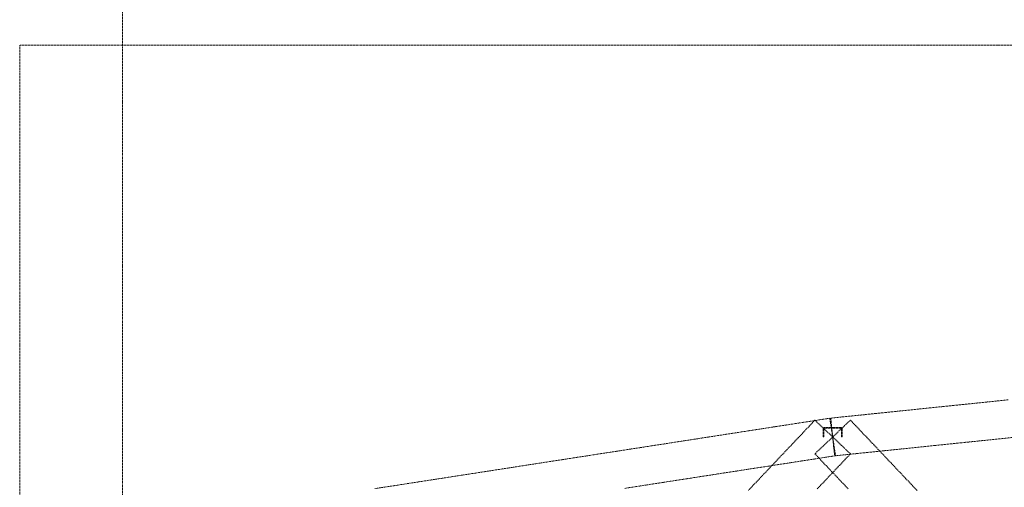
# Model space of a CAD drawing. Header units: millimetres. Extents: x -176817 to 571382, y -58489 to 156123.
# Tile 216 of 256: x 137759 to 143998, y 111042 to 114002. Entities that reach past the tile are written whole.
import ezdxf

# ---------------------------------------------------------------- set-up
doc = ezdxf.new("R2010")
doc.units = ezdxf.units.MM
doc.header["$LTSCALE"] = 0.2
doc.linetypes.add('HIDDEN', pattern=[9.525, 6.35, -3.175])
doc.layers.add('-AAA Podkład', color=252, linetype='Continuous', lineweight=13)

msp = doc.modelspace()

# ---------------------------------------------------------------- linework, layer by layer
at = {"layer": '-AAA Podkład', "linetype": 'HIDDEN', "ltscale": 5}
msp.add_line((138410.9118, 154623.4714), (138410.9118, 103624.3027), dxfattribs=at)
msp.add_lwpolyline([(175983.6053, 113840.0088), (137759.1691, 113840.0088), (137759.1691, 106449.8885), (175983.6053, 106449.8885)], close=True, dxfattribs=at)
for points in [[(144023.609, 111595.3585), (143953.2965, 111588.1116), (143882.984, 111580.8648), (143812.6715, 111573.6179), (143742.359, 111566.371), (143672.0465, 111559.1241), (143601.734, 111551.8773), (143531.4215, 111544.6304), (143461.109, 111537.3835), (143390.7965, 111530.1366), (143320.484, 111522.8898), (143250.1715, 111515.6429), (143179.859, 111508.396), (143109.5465, 111501.1491), (143039.234, 111493.9023), (142968.9215, 111486.6554), (142898.609, 111479.4085), (142904.7604, 111419.7247), (142910.9118, 111360.0408), (142917.0632, 111300.357), (142923.2147, 111240.6732), (142993.5272, 111247.92), (143063.8397, 111255.1669), (143134.1522, 111262.4138), (143204.4647, 111269.6607), (143274.7772, 111276.9075), (143345.0897, 111284.1544), (143415.4022, 111291.4013), (143485.7147, 111298.6482), (143556.0272, 111305.895), (143626.3397, 111313.1419), (143696.6522, 111320.3888), (143766.9647, 111327.6357), (143837.2772, 111334.8825), (143907.5897, 111342.1294), (143977.9022, 111349.3763), (144048.2147, 111356.6232)], [(142929.2409, 111241.4489), (142920.0763, 111300.7449), (142910.9118, 111360.0408), (142901.7473, 111419.3368), (142892.5828, 111478.6328), (142822.2703, 111467.7656), (142751.9578, 111456.8984), (142681.6453, 111446.0312), (142611.3328, 111435.164), (142541.0203, 111424.2968), (142470.7078, 111413.4296), (142400.3953, 111402.5625), (142330.0828, 111391.6953), (142259.7703, 111380.8281), (142189.4578, 111369.9609), (142119.1453, 111359.0937), (142048.8328, 111348.2265), (141978.5203, 111337.3593), (141908.2078, 111326.4921), (141837.8953, 111315.625), (141767.5828, 111304.7578), (141697.2703, 111293.8906), (141626.9578, 111283.0234), (141556.6453, 111272.1562), (141486.3328, 111261.289), (141416.0203, 111250.4218), (141345.7078, 111239.5546), (141275.3953, 111228.6875), (141205.0828, 111217.8203), (141134.7703, 111206.9531), (141064.4578, 111196.0859), (140994.1453, 111185.2187), (140923.8328, 111174.3515), (140853.5203, 111163.4843), (140783.2078, 111152.6171), (140712.8953, 111141.75), (140642.5828, 111130.8828), (140572.2703, 111120.0156), (140501.9578, 111109.1484), (140431.6453, 111098.2812), (140361.3328, 111087.414), (140291.0203, 111076.5468), (140220.7078, 111065.6796), (140150.3953, 111054.8125), (140080.0828, 111043.9453), (140009.7703, 111033.0781)], [(143023.3627, 111253.3647), (142967.1373, 111306.7028), (142910.9118, 111360.0408), (142854.6864, 111413.3789), (142798.4609, 111466.717), (142763.3047, 111429.6576), (142728.1484, 111392.5982), (142692.9922, 111355.5389), (142657.8359, 111318.4795), (142622.6797, 111281.4201), (142587.5234, 111244.3607), (142552.3672, 111207.3014), (142517.2109, 111170.242), (142482.0547, 111133.1826), (142446.8984, 111096.1232), (142411.7422, 111059.0639), (142376.5859, 111022.0045)], [(143445.2377, 111022.0045), (143410.0815, 111059.0639), (143374.9252, 111096.1232), (143339.769, 111133.1826), (143304.6127, 111170.242), (143269.4565, 111207.3014), (143234.3002, 111244.3607), (143199.144, 111281.4201), (143163.9877, 111318.4795), (143128.8315, 111355.5389), (143093.6752, 111392.5982), (143058.519, 111429.6576), (143023.3627, 111466.717), (142967.1373, 111413.3789), (142910.9118, 111360.0408), (142854.6864, 111306.7028), (142798.4609, 111253.3647), (142833.6172, 111216.3053), (142868.7734, 111179.2459), (142903.9297, 111142.1866), (142939.0859, 111105.1272), (142974.2422, 111068.0678), (143009.3984, 111031.0084)], [(142850.9118, 111412.2026), (142850.9118, 111360.0408), (142854.9118, 111360.0408), (142854.9118, 111412.2026), (142854.913, 111412.3012), (142854.9167, 111412.3996), (142854.9227, 111412.4979), (142854.9311, 111412.5958), (142854.9419, 111412.6935), (142854.9551, 111412.7909), (142854.9706, 111412.8879), (142854.9885, 111412.9844), (142855.0088, 111413.0805), (142855.0314, 111413.1761), (142855.0563, 111413.2712), (142855.0835, 111413.3656), (142855.1131, 111413.4594), (142855.145, 111413.5525), (142855.1792, 111413.6449), (142855.2157, 111413.7365), (142855.2544, 111413.8272), (142855.2952, 111413.9168), (142855.3382, 111414.0052), (142855.3834, 111414.0926), (142855.4306, 111414.1787), (142855.4799, 111414.2637), (142855.5312, 111414.3474), (142855.5846, 111414.4298), (142855.64, 111414.5108), (142855.6973, 111414.5905), (142855.7566, 111414.6688), (142855.8179, 111414.7457), (142855.881, 111414.8211), (142855.946, 111414.8949), (142856.0129, 111414.9672), (142856.0815, 111415.0379), (142856.152, 111415.107), (142856.224, 111415.1741), (142856.2976, 111415.2395), (142856.3727, 111415.3029), (142856.4492, 111415.3645), (142856.5273, 111415.4241), (142856.6068, 111415.4818), (142856.6876, 111415.5375), (142856.7698, 111415.5912), (142856.8533, 111415.6429), (142856.938, 111415.6925), (142857.024, 111415.7401), (142857.1112, 111415.7855), (142857.1996, 111415.8288), (142857.2891, 111415.87), (142857.3796, 111415.909), (142857.4711, 111415.9457), (142857.5633, 111415.9801), (142857.6563, 111416.0122), (142857.7499, 111416.042), (142857.8442, 111416.0695), (142857.9391, 111416.0946), (142858.0346, 111416.1173), (142858.1306, 111416.1377), (142858.227, 111416.1558), (142858.3239, 111416.1714), (142858.4212, 111416.1847), (142858.5188, 111416.1956), (142858.6167, 111416.2041), (142858.7149, 111416.2102), (142858.8133, 111416.2138), (142858.9118, 111416.215), (142910.9118, 111416.215), (142962.9118, 111416.215), (142963.0104, 111416.2138), (142963.1089, 111416.2102), (142963.2071, 111416.2041), (142963.3051, 111416.1956), (142963.4028, 111416.1847), (142963.5002, 111416.1714), (142963.5971, 111416.1557), (142963.6936, 111416.1376), (142963.7897, 111416.1172), (142963.8852, 111416.0944), (142963.9802, 111416.0693), (142964.0746, 111416.0418), (142964.1683, 111416.0119), (142964.2613, 111415.9798), (142964.3536, 111415.9453), (142964.4451, 111415.9085), (142964.5357, 111415.8695), (142964.6251, 111415.8283), (142964.7135, 111415.785), (142964.8006, 111415.7395), (142964.8866, 111415.6919), (142964.9713, 111415.6423), (142965.0548, 111415.5906), (142965.137, 111415.5369), (142965.2178, 111415.4812), (142965.2972, 111415.4235), (142965.3753, 111415.3638), (142965.4518, 111415.3022), (142965.5269, 111415.2388), (142965.6005, 111415.1734), (142965.6725, 111415.1062), (142965.7428, 111415.0372), (142965.8115, 111414.9665), (142965.8783, 111414.8942), (142965.9433, 111414.8203), (142966.0064, 111414.7449), (142966.0676, 111414.6681), (142966.1269, 111414.5898), (142966.1842, 111414.5101), (142966.2395, 111414.429), (142966.2929, 111414.3466), (142966.3442, 111414.263), (142966.3935, 111414.178), (142966.4407, 111414.0919), (142966.4858, 111414.0045), (142966.5288, 111413.916), (142966.5696, 111413.8265), (142966.6083, 111413.7358), (142966.6447, 111413.6442), (142966.6789, 111413.5519), (142966.7107, 111413.4588), (142966.7403, 111413.365), (142966.7675, 111413.2707), (142966.7924, 111413.1757), (142966.815, 111413.0801), (142966.8352, 111412.9841), (142966.8531, 111412.8876), (142966.8686, 111412.7906), (142966.8818, 111412.6933), (142966.8926, 111412.5957), (142966.901, 111412.4977), (142966.907, 111412.3995), (142966.9106, 111412.3011), (142966.9118, 111412.2026), (142966.9118, 111360.0408), (142970.9118, 111360.0408), (142970.9118, 111412.2026), (142970.9094, 111412.3995), (142970.9022, 111412.5961), (142970.8902, 111412.7925), (142970.8734, 111412.9885), (142970.8518, 111413.1841), (142970.8254, 111413.379), (142970.7942, 111413.5734), (142970.7583, 111413.767), (142970.7178, 111413.9592), (142970.6726, 111414.1504), (142970.6228, 111414.3403), (142970.5683, 111414.5289), (142970.5093, 111414.7162), (142970.4456, 111414.902), (142970.3775, 111415.0862), (142970.3049, 111415.2687), (142970.2277, 111415.4497), (142970.1461, 111415.6287), (142970.0602, 111415.8055), (142969.97, 111415.9802), (142969.8756, 111416.1525), (142969.777, 111416.3226), (142969.6742, 111416.4903), (142969.5673, 111416.6554), (142969.4564, 111416.8179), (142969.3415, 111416.9775), (142969.2229, 111417.1343), (142969.1004, 111417.288), (142968.9742, 111417.4387), (142968.8443, 111417.5863), (142968.7109, 111417.7307), (142968.5738, 111417.8719), (142968.4332, 111418.0098), (142968.2892, 111418.1442), (142968.142, 111418.2749), (142967.9917, 111418.402), (142967.8384, 111418.5253), (142967.682, 111418.6448), (142967.5226, 111418.7605), (142967.3604, 111418.8723), (142967.1958, 111418.9799), (142967.0286, 111419.0834), (142966.859, 111419.1827), (142966.687, 111419.2778), (142966.5127, 111419.3686), (142966.3362, 111419.4551), (142966.1576, 111419.5373), (142965.977, 111419.6151), (142965.7945, 111419.6884), (142965.6103, 111419.7572), (142965.4246, 111419.8213), (142965.2373, 111419.8809), (142965.0487, 111419.9359), (142964.8587, 111419.9862), (142964.6674, 111420.0318), (142964.4751, 111420.0728), (142964.2816, 111420.1089), (142964.0875, 111420.1403), (142963.8926, 111420.1669), (142963.6973, 111420.1887), (142963.5014, 111420.2056), (142963.3051, 111420.2178), (142963.1086, 111420.225), (142962.9118, 111420.2275), (142910.9118, 111420.2275), (142858.9118, 111420.2275), (142858.7151, 111420.225), (142858.5187, 111420.2178), (142858.3225, 111420.2057), (142858.1267, 111420.1887), (142857.9314, 111420.167), (142857.7367, 111420.1404), (142857.5426, 111420.1091), (142857.3493, 111420.0729), (142857.1568, 111420.032), (142856.9656, 111419.9864), (142856.7755, 111419.936), (142856.5868, 111419.8811), (142856.3995, 111419.8215), (142856.2137, 111419.7573), (142856.0295, 111419.6885), (142855.8469, 111419.6152), (142855.6662, 111419.5374), (142855.4875, 111419.4552), (142855.311, 111419.3686), (142855.1367, 111419.2778), (142854.9647, 111419.1827), (142854.795, 111419.0834), (142854.6278, 111418.9799), (142854.4631, 111418.8722), (142854.3011, 111418.7606), (142854.142, 111418.6451), (142853.9858, 111418.5257), (142853.8326, 111418.4025), (142853.6825, 111418.2756), (142853.5355, 111418.1451), (142853.3917, 111418.0109), (142853.2512, 111417.8732), (142853.1139, 111417.7319), (142852.9802, 111417.5873), (142852.8502, 111417.4396), (142852.7238, 111417.2887), (142852.6012, 111417.1348), (142852.4823, 111416.9778), (142852.3674, 111416.818), (142852.2563, 111416.6553), (142852.1494, 111416.4902), (142852.0466, 111416.3226), (142851.948, 111416.1525), (142851.8536, 111415.9802), (142851.7635, 111415.8056), (142851.6776, 111415.6288), (142851.5961, 111415.4499), (142851.5189, 111415.269), (142851.4462, 111415.0862), (142851.378, 111414.9019), (142851.3143, 111414.7159), (142851.2552, 111414.5285), (142851.2007, 111414.3397), (142851.1509, 111414.1496), (142851.1056, 111413.9583), (142851.0651, 111413.7659), (142851.0292, 111413.5724), (142850.9981, 111413.3782), (142850.9718, 111413.1834), (142850.9502, 111412.988), (142850.9334, 111412.7921), (142850.9214, 111412.5959), (142850.9142, 111412.3993), (142850.9118, 111412.2026)], [(142812.4252, 111031.0084), (142847.5815, 111068.0678), (142882.7377, 111105.1272), (142917.894, 111142.1866), (142953.0502, 111179.2459), (142988.2065, 111216.3053), (143023.3627, 111253.3647)], [(141593.3034, 111034.9723), (141663.6159, 111045.8395), (141733.9284, 111056.7067), (141804.2409, 111067.5739), (141874.5534, 111078.4411), (141944.8659, 111089.3083), (142015.1784, 111100.1755), (142085.4909, 111111.0427), (142155.8034, 111121.9098), (142226.1159, 111132.777), (142296.4284, 111143.6442), (142366.7409, 111154.5114), (142437.0534, 111165.3786), (142507.3659, 111176.2458), (142577.6784, 111187.113), (142647.9909, 111197.9802), (142718.3034, 111208.8473), (142788.6159, 111219.7145), (142858.9284, 111230.5817), (142929.2409, 111241.4489)]]:
    msp.add_lwpolyline(points, dxfattribs=at)

doc.saveas('drawing.dxf')
